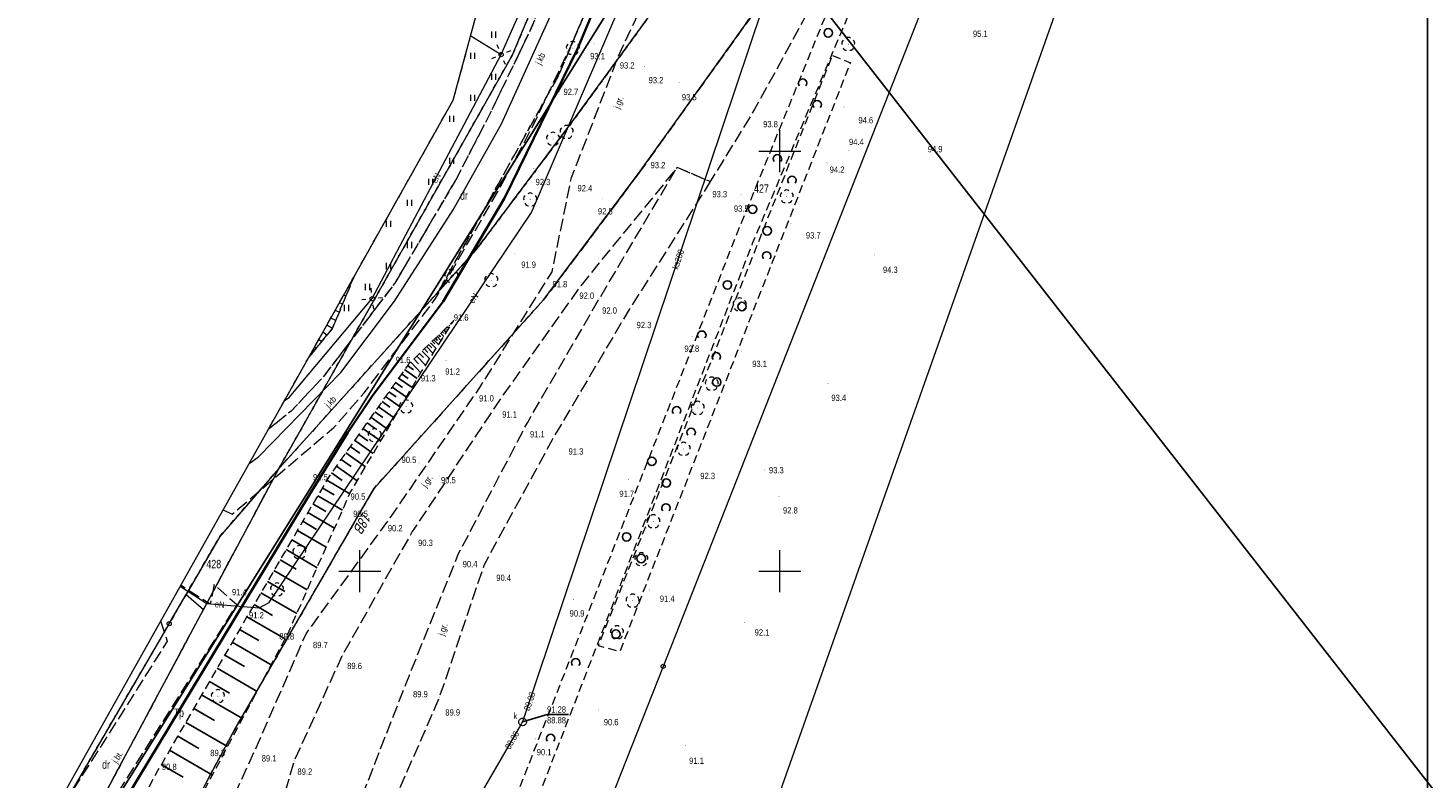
# Model space of a CAD drawing. Header units: metres. Extents: x 6539540 to 6543249, y 5894370 to 5895874.
# Tile 53 of 91: x 6542175 to 6542342, y 5894531 to 5894620. Entities that reach past the tile are written whole.
import ezdxf
from ezdxf.enums import TextEntityAlignment as Align

# ---------------------------------------------------------------- set-up
doc = ezdxf.new("R2010")
doc.units = ezdxf.units.M
for name, pattern in [('1.0_0.5', [1.5, 1, -0.5]), ('1.5_0.5', [2, 1.5, -0.5]), ('219-500', [0]), ('egkk-500', [2, 1.5, -0.5]), ('egug-500', [1, 0.5, -0.5])]:
    doc.linetypes.add(name, pattern=pattern)
for name, color, linetype in [('000 Inne (niezydentyfikowane)', 7, 'Continuous'), ('202-punkt graniczny', 7, 'Continuous'), ('203-punkt graniczny', 7, 'Continuous'), ('210-oznaczenie konturu użytku gruntowego', 7, 'Continuous'), ('211-numer działki ewidencyjnej', 7, 'Continuous'), ('217-kontur klasyfikacyjny', 7, 'Continuous'), ('218-kontur użytku gruntowego', 7, 'Continuous'), ('219-działka ewidencyjna', 7, 'Continuous'), ('238-Punkt adresowy', 7, 'Continuous'), ('drzewo liściaste', 7, 'Continuous'), ('jezdnia', 7, 'Continuous'), ('jezdnia-Atr17', 7, 'Continuous'), ('latarnia', 7, 'Continuous'), ('ogrodzenie trwałe', 7, 'Continuous'), ('pikieta naturalna', 7, 'Continuous'), ('pikieta naturalna-Atr2', 7, 'Continuous'), ('przewód elektroenergetyczny podziemny', 7, 'Continuous'), ('przewód elektroenergetyczny podziemny-Atr1', 7, 'Continuous'), ('przewód gazowy', 7, 'Continuous'), ('przewód kanalizacyjny', 7, 'Continuous'), ('przewód kanalizacyjny-Atr1', 7, 'Continuous'), ('Ramki i opis wydruku', 7, 'Continuous'), ('rzędna', 7, 'Continuous'), ('rzędna-Atr2', 7, 'Continuous'), ('rzędna-Atr3', 7, 'Continuous'), ('skarpa nieumocniona', 7, 'Continuous'), ('studnia kanalizacyjna', 7, 'Continuous'), ('studnia kanalizacyjna-Atr17', 7, 'Continuous'), ('trawnik', 7, 'Continuous'), ('Wstawianie ramki sekcyjnej z opisem', 7, 'Continuous'), ('zadrzewienie  zakrzewienie', 7, 'Continuous')]:
    doc.layers.add(name, color=color, linetype=linetype)
doc.layers.add('_dr opis', color=7, linetype='Continuous', lineweight=25)
doc.linetypes.add('902-500', pattern='A,3.75,0,[1,ksztalty.shx,S=0.5,R=0,X=0,Y=0],3.75', length=7.5)

# ---------------------------------------------------------------- blocks, each defined once
blk = doc.blocks.new('203')
at = {"linetype": 'Continuous', "lineweight": 0}
h = blk.add_hatch(color=0, dxfattribs=at)
edge = h.paths.add_edge_path()
edge.add_arc((0, 0), 0.045, 0, 360)
blk = doc.blocks.new('202')
at = {"color": 0, "linetype": 'Continuous', "lineweight": 0}
blk.add_circle((0, 0), 0.25, dxfattribs=at)
blk = doc.blocks.new('PW01')
at = {"linetype": 'Continuous', "lineweight": 13}
h = blk.add_hatch(color=0, dxfattribs=at)
edge = h.paths.add_edge_path()
edge.add_arc((0, 0), 0.045, 0, 360)
blk = doc.blocks.new('SM01')
at = {"color": 0, "linetype": 'Continuous', "lineweight": 13}
for p, q in [((-0.53, 0.531), (-0.883, 0.884)), ((0.531, 0.531), (0.884, 0.884)), ((-0.53, -0.53), (-0.883, -0.883)), ((0.531, -0.53), (0.884, -0.883))]:
    blk.add_line(p, q, dxfattribs=at)
blk.add_circle((0, 0), 0.25, dxfattribs=at)
blk = doc.blocks.new('OTZK1')
at = {"color": 0, "linetype": 'Continuous'}
blk.add_circle((0, 0), 0.5, dxfattribs=at)
blk = doc.blocks.new('OTZK2')
at = {"color": 0, "linetype": 'Continuous'}
blk.add_arc((0, 0), 0.5, 318.85, 221.162, dxfattribs=at)
blk = doc.blocks.new('OP021')
at = {"linetype": 'Continuous', "lineweight": 13}
h = blk.add_hatch(color=0, dxfattribs=at)
edge = h.paths.add_edge_path()
edge.add_arc((0, 0), 0.05, 0, 360)
at = {"color": 0, "linetype": 'Continuous', "lineweight": 13}
for centre, start, end in [((-0.38, 0.124), 121.308, 202.548), ((0, 0.4), 49.272, 130.728), ((0.38, 0.124), 337.452, 58.692), ((-0.235, -0.324), 193.221, 274.871), ((0.235, -0.324), 265.129, 346.779)]:
    blk.add_arc(centre, 0.4, start, end, dxfattribs=at)
blk = doc.blocks.new('TU04')
at = {"color": 0, "linetype": 'Continuous', "lineweight": 13}
for p, q in [((0, 0), (0, 0.75)), ((0.5, 0), (0.5, 0.75))]:
    blk.add_line(p, q, dxfattribs=at)
blk = doc.blocks.new('NOWA MAPA')
at = {"layer": '000 Inne (niezydentyfikowane)', "color": 7, "linetype": 'Continuous', "lineweight": 13}
for p, q in [((76.56, 123.66), (76.41, 123.72)), ((76.95, 124.6), (76.91, 124.62)), ((75.77, 121.76), (75.39, 121.92)), ((76.17, 122.71), (75.9, 122.82)), ((74.97, 119.83), (74.36, 120.08)), ((75.37, 120.8), (74.88, 121)), ((73.91, 118.05), (73.44, 118.44)), ((74.56, 118.86), (73.9, 119.25)), ((72.62, 116.49), (72.43, 116.64)), ((73.26, 117.27), (72.93, 117.54)), ((72, 115.73), (71.94, 115.78))]:
    blk.add_line(p, q, dxfattribs=at)
at = {"layer": '000 Inne (niezydentyfikowane)', "color": 7, "linetype": 'Continuous', "lineweight": 25, "flags": 128}
for points in [[(87.64, 118.48), (87.8, 118.31)], [(87.84, 118.68), (88.12, 118.39)], [(88.04, 118.87), (88.16, 118.75)], [(88.24, 119.06), (88.43, 118.88)], [(88.45, 119.26), (88.51, 119.19)], [(88.65, 119.45), (88.73, 119.36)], [(85.78, 116.7), (86.55, 115.9)], [(86.02, 116.93), (86.38, 116.56)], [(86.24, 117.14), (86.9, 116.46)], [(86.45, 117.34), (86.75, 117.02)], [(86.64, 117.52), (87.2, 116.94)], [(86.83, 117.7), (87.09, 117.43)], [(87.03, 117.9), (87.5, 117.41)], [(87.23, 118.09), (87.44, 117.87)], [(87.43, 118.29), (87.81, 117.9)], [(84.26, 115.23), (84.82, 114.65)], [(84.61, 115.57), (85.66, 114.49)], [(84.94, 115.89), (85.42, 115.39)], [(85.24, 116.18), (86.14, 115.25)], [(85.52, 116.45), (85.94, 116.02)], [(82.8, 113.46), (83.58, 112.91)], [(83.16, 113.96), (84.67, 112.89)], [(83.5, 114.44), (84.23, 113.92)], [(83.88, 114.87), (85.09, 113.6)], [(81.68, 111.88), (83.37, 110.68)], [(82.07, 112.42), (82.89, 111.84)], [(82.44, 112.95), (84.04, 111.82)], [(80.47, 110.16), (81.38, 109.51)], [(80.88, 110.75), (82.66, 109.49)], [(81.29, 111.32), (82.15, 110.71)], [(79.6, 108.93), (80.56, 108.25)], [(80.04, 109.55), (81.92, 108.22)], [(78.2, 106.96), (80.3, 105.47)], [(78.68, 107.63), (79.7, 106.91)], [(79.14, 108.29), (81.13, 106.88)], [(77.2, 105.55), (79.42, 103.97)], [(77.71, 106.26), (78.79, 105.5)], [(76.15, 104.06), (78.5, 102.39)], [(76.68, 104.81), (77.82, 104)], [(74.45, 101.66), (75.73, 100.76)], [(75.03, 102.48), (77.52, 100.72)], [(75.6, 103.28), (76.8, 102.43)], [(73.89, 100.8), (76.63, 99.19)], [(72.81, 98.95), (75.76, 97.22)], [(73.36, 99.89), (74.78, 99.05)], [(71.65, 96.96), (74.83, 95.1)], [(72.24, 97.97), (73.77, 97.08)], [(71.03, 95.92), (72.68, 94.95)], [(69.74, 93.7), (71.51, 92.67)], [(70.4, 94.83), (73.82, 92.83)], [(69.06, 92.54), (72.74, 90.38)], [(67.61, 90.07), (71.57, 87.75)], [(68.35, 91.32), (70.26, 90.21)], [(66.85, 88.76), (68.9, 87.56)], [(66.06, 87.41), (70.32, 84.92)], [(65.24, 86), (67.45, 84.71)], [(64.38, 84.55), (68.93, 81.92)], [(63.51, 83.05), (65.81, 81.72)], [(62.63, 81.52), (67.28, 78.83)], [(60.83, 78.42), (65.59, 75.66)], [(61.74, 79.98), (64.09, 78.62)], [(59.92, 76.83), (62.32, 75.44)], [(58.99, 75.24), (63.86, 72.42)], [(58.06, 73.62), (60.52, 72.19)], [(57.11, 71.98), (62.09, 69.1)], [(56.15, 70.33), (58.67, 68.87)], [(55.18, 68.66), (60.28, 65.71)], [(54.2, 66.97), (56.78, 65.47)]]:
    blk.add_lwpolyline(points, dxfattribs=at)
at = {"layer": '217-kontur klasyfikacyjny', "color": 3, "linetype": 'egkk-500', "lineweight": 18, "flags": 128}
for points in [[(113.14, 176.29), (101.43, 148.9)], [(103.07, 143.4), (117.84, 163.69)], [(126.96, 159.57), (111, 137.3)], [(101.43, 148.9), (87.24, 123.33)], [(91.7, 128.28), (103.07, 143.4)], [(111, 137.3), (99.7, 122.27)], [(87.24, 123.33), (91.7, 128.28)], [(99.7, 122.27), (79.49, 99.79)], [(79.49, 99.79), (62.86, 71.01)], [(62.86, 71.01), (59.6, 64.92)]]:
    blk.add_lwpolyline(points, dxfattribs=at)
at = {"layer": '218-kontur użytku gruntowego', "color": 3, "linetype": 'egug-500', "lineweight": 18, "flags": 128}
for points in [[(101.43, 148.9), (113.14, 176.29)], [(113.14, 176.29), (101.43, 148.9)], [(95.99, 151.42), (105.57, 174.11)], [(105.57, 174.11), (95.99, 151.42)], [(117.84, 163.69), (103.07, 143.4)], [(103.07, 143.4), (117.84, 163.69)], [(111, 137.3), (126.96, 159.57)], [(126.96, 159.57), (111, 137.3)], [(68.18, 102.18), (95.99, 151.42)], [(95.99, 151.42), (68.18, 102.18)], [(87.24, 123.33), (101.43, 148.9)], [(101.43, 148.9), (87.24, 123.33)], [(103.07, 143.4), (91.7, 128.28)], [(91.7, 128.28), (103.07, 143.4)], [(99.7, 122.27), (111, 137.3)], [(111, 137.3), (99.7, 122.27)], [(91.7, 128.28), (87.24, 123.33)], [(87.24, 123.33), (91.7, 128.28)], [(87.24, 123.33), (68.18, 102.18)], [(68.18, 102.18), (87.24, 123.33)], [(79.49, 99.79), (99.7, 122.27)], [(99.7, 122.27), (79.49, 99.79)], [(68.18, 102.18), (59.22, 85.42)], [(59.22, 85.42), (68.18, 102.18)], [(61.16, 94.11), (68.18, 102.18)], [(68.18, 102.18), (61.16, 94.11)], [(62.86, 71.01), (79.49, 99.79)], [(79.49, 99.79), (62.86, 71.01)], [(57.14, 87.19), (61.16, 94.11)], [(61.16, 94.11), (57.14, 87.19)], [(55.14, 83.73), (57.14, 87.19)], [(57.14, 87.19), (55.14, 83.73)], [(59.22, 85.42), (35.17, 40.42)], [(35.17, 40.42), (59.22, 85.42)], [(36.98, 52.54), (55.14, 83.73)], [(55.14, 83.73), (36.98, 52.54)], [(59.6, 64.92), (62.86, 71.01)], [(62.86, 71.01), (59.6, 64.92)]]:
    blk.add_lwpolyline(points, dxfattribs=at)
at = {"layer": '219-działka ewidencyjna', "color": 7, "linetype": '219-500', "lineweight": 18, "flags": 128}
for points in [[(95.99, 151.42), (105.57, 174.11)], [(103.07, 143.4), (117.84, 163.69)], [(147.09, 162.93), (113.93, 78.64)], [(111, 137.3), (126.96, 159.57)], [(95.99, 151.42), (68.18, 102.18)], [(91.7, 128.28), (103.07, 143.4)], [(99.7, 122.27), (111, 137.3)], [(68.18, 102.18), (91.7, 128.28)], [(79.49, 99.79), (99.7, 122.27)], [(68.18, 102.18), (59.22, 85.42)], [(68.18, 102.18), (61.16, 94.11)], [(62.86, 71.01), (79.49, 99.79)], [(61.16, 94.11), (57.14, 87.19)], [(55.14, 83.73), (57.14, 87.19)], [(57.14, 87.19), (59.22, 85.42)], [(35.17, 40.42), (59.22, 85.42)], [(55.14, 83.73), (36.98, 52.54)], [(113.93, 78.64), (105.14, 56.33)], [(50.25, 47.42), (62.86, 71.01)]]:
    blk.add_lwpolyline(points, dxfattribs=at)
at = {"layer": 'jezdnia', "color": 7, "linetype": '1.5_0.5', "lineweight": 18, "flags": 128}
for points in [[(138.15, 218.83), (140.7, 225.98), (146.7, 225.15), (147.27, 215.89), (150.94, 213.41), (149.3, 204.47), (143.32, 186.47), (138.17, 171.93), (131.92, 157.91), (124.82, 144.95), (119.53, 136.35), (115.59, 138.03), (104.09, 123.92), (94.29, 110.09), (84.07, 94.69), (75.74, 79.97), (70.01, 67.39), (64.95, 50.4), (61.2, 36.22), (57.37, 21.6), (57.35, 21.61)], [(54, 22.73), (55.99, 32.28), (58.3, 53.23), (65.47, 68.93), (71.44, 82.53), (81.43, 96.3), (92.11, 111.83), (100.71, 125.62), (103.02, 136.82), (108.68, 151.46), (113.99, 162.67), (120.59, 176.86), (126.08, 191.97), (132.37, 208.41), (138.15, 218.83)], [(111.12, 171.44), (114.85, 182.28), (118.24, 190.84), (127.5, 214.16), (122.63, 215.99), (120.55, 210.66), (112.75, 191.09), (109.39, 182.51), (105.84, 173.98), (105.65, 173.57), (102.62, 165.19), (98.08, 154.29), (93.41, 144.63), (89.25, 136.57), (81.98, 124.24), (73.42, 113.05), (69.65, 109.02), (66.92, 106.84)], [(61.56, 97.29), (62.63, 96.75), (67.27, 100.72), (74.75, 107.09), (78.33, 111.19), (86.84, 122.41), (94.21, 135.08), (98.33, 142.77), (102.94, 152.46), (111.12, 171.44)], [(32.74, 45.98), (36.41, 43.66), (63.19, 85.96), (60.47, 88.38), (60.02, 86.03), (56.5, 88.29)], [(54.12, 84.05), (54.91, 81.64), (46.46, 68.28), (44.95, 65.92), (37.51, 54.46), (37.49, 54.45)]]:
    blk.add_lwpolyline(points, dxfattribs=at)
blk.add_lwpolyline([(61.2, 36.22), (70.48, 48.51), (78.39, 63.91), (83.33, 76.62), (89.55, 91.99), (97.77, 107.65), (106.31, 122.37), (115.59, 138.03), (119.53, 136.35), (109.66, 120.73), (100.71, 105.6), (92.61, 90.71), (87.29, 74.98), (81.92, 62.62), (74.5, 47.13), (61.98, 30.76), (57.37, 21.6)], close=True, dxfattribs=at)
at = {"layer": 'ogrodzenie trwałe', "color": 7, "linetype": '902-500', "lineweight": 35, "flags": 128}
blk.add_lwpolyline([(38.66, 44.15), (71.8, 99.01), (76.39, 106.48), (79.31, 110.82), (87.73, 122.07), (95.05, 134.38), (103.74, 152.16), (110.15, 167.59), (111.53, 171.37), (119.52, 191.33)], dxfattribs=at)
at = {"layer": 'przewód elektroenergetyczny podziemny', "color": 1, "linetype": 'Continuous', "lineweight": 18, "flags": 128}
for points in [[(56.45, 88.19), (59.62, 86.14), (65.83, 85.61), (67.03, 86.23), (98.24, 132.68), (112.6, 166.1), (119.53, 182.56), (137.03, 229.16), (139.32, 230.92), (184.57, 224.28)], [(94.65, 151.46), (104.86, 174.53), (105.5, 174.8)], [(91.02, 153.7), (94.65, 151.46)], [(79.3, 122.41), (94.65, 151.46)], [(68.86, 110.28), (69.41, 110.65), (79.3, 122.41)]]:
    blk.add_lwpolyline(points, dxfattribs=at)
at = {"layer": 'przewód gazowy', "color": 40, "linetype": 'Continuous', "lineweight": 18, "flags": 128}
blk.add_lwpolyline([(64.62, 102.74), (65.8, 103.64), (75.58, 113.63), (81.94, 122.1), (88.93, 132.99), (94.69, 143.2), (101.29, 157.74), (114.75, 191.72), (126.73, 222.81), (119.15, 229.36), (118.8, 230.79)], dxfattribs=at)
at = {"layer": 'przewód kanalizacyjny', "color": 34, "linetype": 'Continuous', "lineweight": 18, "flags": 128}
blk.add_lwpolyline([(66.19, 18.63), (66.82, 19.67), (67.05, 20.05), (67.27, 20.43), (96.98, 71.65), (97.2, 72.03), (97.34, 72.45), (132.11, 175.86), (132.26, 176.28), (132.65, 176.51), (177.44, 204.1)], dxfattribs=at)
at = {"layer": 'Ramki i opis wydruku', "color": 7, "linetype": 'Continuous', "lineweight": 13, "flags": 128}
for points in [[(0, 0.05), (204.9, 0.05), (204.9, 291.95), (0, 291.95)], [(-0.05, 0), (204.95, 0), (204.95, 264), (-0.05, 264)], [(187.14, 260.86), (190.14, 240.04), (107.02, 4.87), (25.14, 32.46), (88.95, 146.05), (120.6, 262.93)]]:
    blk.add_lwpolyline(points, close=True, dxfattribs=at)
at = {"layer": 'rzędna-Atr2', "color": 7, "flags": 128}
blk.add_lwpolyline([(97.2, 72.03), (100.11, 72.9), (102.65, 72.9)], dxfattribs=at)
at = {"layer": 'skarpa nieumocniona', "color": 7, "linetype": '1.0_0.5', "lineweight": 18, "flags": 128}
for points in [[(74.55, 118.83), (71.74, 115.42), (77.1, 124.96)], [(74.55, 118.83), (71.74, 115.42), (77.1, 124.96)], [(39.99, 41.25), (45.82, 36.86), (58.7, 62.75), (69.28, 82.57), (76.69, 99.32), (84.93, 113.34), (89.01, 119.8), (83.63, 114.63), (74.13, 101.21), (64.39, 84.56), (53.76, 66.2)], [(39.99, 41.25), (45.82, 36.86), (58.7, 62.75), (69.28, 82.57), (76.69, 99.32), (84.93, 113.34), (89.01, 119.8), (83.63, 114.63), (74.13, 101.21), (64.39, 84.56), (53.76, 66.2)]]:
    blk.add_lwpolyline(points, close=True, dxfattribs=at)
at = {"layer": 'studnia kanalizacyjna', "color": 34, "linetype": 'Continuous', "lineweight": 18, "flags": 128}
blk.add_lwpolyline([(96.81, 71.8), (96.77, 71.89), (96.75, 71.98), (96.75, 72.08), (96.77, 72.17), (96.81, 72.25), (96.87, 72.33), (96.94, 72.39), (97.02, 72.44), (97.11, 72.47), (97.2, 72.48), (97.29, 72.47), (97.38, 72.44), (97.46, 72.39), (97.53, 72.33), (97.59, 72.26), (97.63, 72.17), (97.65, 72.08), (97.65, 71.98), (97.63, 71.89), (97.59, 71.81), (97.53, 71.73), (97.46, 71.67), (97.38, 71.62), (97.29, 71.59), (97.2, 71.58), (97.11, 71.59), (97.02, 71.62), (96.94, 71.67), (96.87, 71.73)], close=True, dxfattribs=at)
at = {"layer": 'trawnik', "color": 7, "linetype": '1.0_0.5', "lineweight": 18, "flags": 128}
blk.add_lwpolyline([(99.42, 176.43), (105.84, 173.98), (105.65, 173.57), (102.62, 165.19), (98.08, 154.29), (93.41, 144.63), (89.25, 136.57), (81.98, 124.24), (73.42, 113.05), (69.65, 109.02), (66.92, 106.84), (71.74, 115.42), (74.55, 118.83), (77.1, 124.96), (88.95, 146.05), (97.39, 177.22)], close=True, dxfattribs=at)
at = {"layer": 'Wstawianie ramki sekcyjnej z opisem', "color": 7, "linetype": 'Continuous', "lineweight": 13, "flags": 128}
for points in [[(127.83, 137.46), (127.83, 142.46)], [(125.33, 139.96), (130.33, 139.96)], [(77.83, 87.46), (77.83, 92.46)], [(127.83, 87.46), (127.83, 92.46)], [(75.33, 89.96), (80.33, 89.96)], [(125.33, 89.96), (130.33, 89.96)]]:
    blk.add_lwpolyline(points, dxfattribs=at)
at = {"layer": 'zadrzewienie  zakrzewienie', "color": 7, "linetype": '1.0_0.5', "lineweight": 18, "flags": 128}
for points in [[(161.12, 221.8), (136.74, 158.01), (124.54, 128.96), (80.05, 13.96), (77.49, 14.82), (122.57, 129.76), (134.12, 158.17), (158.49, 222.34)], [(134.08, 151.37), (136.21, 150.5), (108.76, 80.39), (106.22, 81.1)]]:
    blk.add_lwpolyline(points, close=True, dxfattribs=at)
at = {"layer": '202-punkt graniczny', "color": 7, "linetype": 'Continuous', "lineweight": 18}
for p in [(55.14, 83.73), (113.93, 78.64)]:
    blk.add_blockref('202', p, dxfattribs=at)
at = {"layer": '203-punkt graniczny', "color": 7, "linetype": 'Continuous', "lineweight": 18}
for p in [(95.99, 151.42), (103.07, 143.4), (111, 137.3), (91.7, 128.28), (99.7, 122.27), (68.18, 102.18), (79.49, 99.79), (61.16, 94.11), (57.14, 87.19), (59.22, 85.42), (62.86, 71.01)]:
    blk.add_blockref('203', p, dxfattribs=at)
at = {"layer": 'drzewo liściaste', "color": 94, "linetype": 'Continuous', "lineweight": 18}
for p in [(135.96, 152.7), (103.18, 152.23), (100.82, 141.43), (102.44, 142.24), (98.1, 134.19), (128.64, 134.56), (88.73, 125.11), (93.48, 124.59), (123.03, 121.71), (119.71, 112.28), (83.34, 109.57), (118.04, 109.39), (79.59, 106.14), (116.38, 104.52), (112.77, 95.89), (70.63, 92.23), (111.33, 91.38), (67.97, 87.79), (110.29, 86.45), (108.43, 82.68), (60.93, 75.09)]:
    blk.add_blockref('OP021', p, dxfattribs=at)
at = {"layer": 'latarnia', "color": 7, "linetype": 'Continuous', "lineweight": 18}
for p, rotation in [((94.65, 151.46), 247.772), ((79.3, 122.41), 231.4679999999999)]:
    blk.add_blockref('SM01', p, dxfattribs=dict(at, rotation=rotation))
at = {"layer": 'pikieta naturalna', "color": 7, "linetype": 'Continuous', "lineweight": 13}
for p in [(105.69, 152.82), (108.68, 151.46), (111.74, 150.02), (101.58, 147.03), (115.81, 148.16), (124.82, 144.95), (135.45, 145.22), (144.26, 142.28), (136.05, 140.04), (133.43, 138.57), (98.54, 137.9), (103.02, 136.82), (115.59, 138.03), (119.53, 136.35), (106.69, 134.37), (123.2, 134.81), (129.14, 131.32), (96.28, 127.72), (139.08, 127.61), (100.71, 125.62), (104.09, 123.92), (106.31, 122.37), (109.66, 120.73), (89.01, 119.8), (117.36, 117.88), (88.08, 115.07), (123.29, 116.17), (83.63, 114.63), (84.93, 113.34), (92.11, 111.83), (133.56, 112.28), (94.29, 110.09), (97.77, 107.65), (100.71, 105.6), (84.88, 102.86), (117.61, 102.51), (126.02, 102), (74.13, 101.21), (87.35, 101.3), (109.78, 100.87), (76.69, 99.32), (76.95, 98.44), (127.71, 98.84), (81.43, 96.3), (84.07, 94.69), (89.55, 91.99), (92.61, 90.71), (103.27, 86.61), (112.32, 87.73), (63.19, 85.96), (64.39, 84.56), (69.85, 83.52), (123.63, 83.9), (71.44, 82.53), (75.74, 79.97), (83.33, 76.62), (87.29, 74.98), (106.2, 73.44), (98.69, 70.02), (62.44, 69.43), (65.47, 68.93), (116.57, 69.2), (70.01, 67.39), (53.76, 66.2)]:
    blk.add_blockref('PW01', p, dxfattribs=at)
at = {"layer": 'rzędna', "color": 34, "linetype": 'Continuous', "lineweight": 18}
for p, rotation in [((96.98, 71.65), 60.74699999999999), ((97.34, 72.45), 72.209)]:
    blk.add_blockref('PW01', p, dxfattribs=dict(at, rotation=rotation))
blk.add_blockref('PW01', (97.2, 72.03), dxfattribs=at)
at = {"layer": 'trawnik', "color": 7, "linetype": 'Continuous', "lineweight": 18}
for p in [(93.52, 153.44), (91.02, 150.94), (93.52, 148.44), (91.02, 145.94), (88.52, 143.44), (88.52, 138.44), (86.02, 135.94), (83.52, 133.44), (81.02, 130.94), (83.52, 128.44), (81.02, 125.94), (78.52, 123.44), (76.02, 120.94)]:
    blk.add_blockref('TU04', p, dxfattribs=at)
at = {"layer": 'zadrzewienie  zakrzewienie', "color": 7, "linetype": 'Continuous', "lineweight": 18}
for name, p in [('OTZK1', (133.58, 154.05)), ('OTZK2', (130.53, 148.06)), ('OTZK2', (132.26, 145.49)), ('OTZK2', (127.53, 139.06)), ('OTZK2', (129.26, 136.49)), ('OTZK1', (124.58, 133.05)), ('OTZK1', (126.31, 130.48)), ('OTZK2', (126.26, 127.49)), ('OTZK1', (121.58, 124.05)), ('OTZK1', (123.31, 121.48)), ('OTZK2', (118.53, 118.06)), ('OTZK2', (120.26, 115.49)), ('OTZK1', (120.31, 112.48)), ('OTZK2', (115.53, 109.06)), ('OTZK2', (117.26, 106.49)), ('OTZK1', (112.58, 103.05)), ('OTZK1', (114.31, 100.48)), ('OTZK2', (114.26, 97.49)), ('OTZK1', (109.58, 94.05)), ('OTZK1', (111.31, 91.48)), ('OTZK1', (108.31, 82.48)), ('OTZK2', (103.53, 79.06)), ('OTZK2', (100.53, 70.06))]:
    blk.add_blockref(name, p, dxfattribs=at)
at = {"layer": '210-oznaczenie konturu użytku gruntowego', "color": 3, "linetype": 'Continuous', "lineweight": 18, "width": 0.79}
for s, p in [('dr', (89.75, 134.18)), ('Tp', (55.66, 72.62)), ('dr', (47.15, 66.45))]:
    blk.add_text(s, height=1, dxfattribs=at).set_placement(p)
at = {"layer": '211-numer działki ewidencyjnej', "color": 7, "linetype": 'Continuous', "lineweight": 18, "width": 0.79}
for s, p in [('427', (124.75, 135.01)), ('428', (59.56, 90.32))]:
    blk.add_text(s, height=1, dxfattribs=at).set_placement(p)
at = {"layer": '238-Punkt adresowy', "color": 7, "linetype": 'Continuous', "lineweight": 25, "oblique": 15, "width": 0.79}
blk.add_text('18B', height=1.25, rotation=239.978, dxfattribs=at).set_placement((77.65, 96.11), align=Align.CENTER)
at = {"layer": 'jezdnia-Atr17', "color": 7, "width": 0.9}
for s, rotation, p in [('j.kb', 64.199, (99.34, 150.18)), ('j.kb', 64.199, (99.34, 150.18)), ('j.gr.', 68.863, (108.71, 144.95)), ('j.gr.', 68.863, (108.71, 144.95)), ('j.kb', 46.909, (74.14, 109.36)), ('j.kb', 46.909, (74.14, 109.36)), ('j.gr.', 55.484, (85.71, 99.88)), ('j.gr.', 55.484, (85.71, 99.88)), ('j.gr.', 71.314, (87.82, 82.23))]:
    blk.add_text(s, height=0.75, rotation=rotation, dxfattribs=at).set_placement(p)
blk.add_text('j.bt.', height=0.75, rotation=57.662, dxfattribs=at).set_placement((48.59, 67.24), align=Align.MIDDLE_LEFT)
blk.add_text('j.bt.', height=0.75, rotation=57.662, dxfattribs=at).set_placement((48.59, 67.24), align=Align.MIDDLE_LEFT)
at = {"layer": 'pikieta naturalna-Atr2', "color": 7, "width": 0.9}
for s, p in [('95.1', (150.8, 153.57)), ('93.1', (105.24, 150.89)), ('93.2', (108.77, 149.8)), ('93.2', (112.2, 148.05)), ('92.7', (102.07, 146.66)), ('93.5', (116.16, 146.01)), ('93.8', (125.83, 142.81)), ('94.6', (137.17, 143.27)), ('94.4', (136.05, 140.69)), ('94.9', (145.42, 139.83)), ('93.2', (112.43, 137.93)), ('92.3', (98.75, 135.92)), ('94.2', (133.75, 137.39)), ('92.4', (103.74, 135.18)), ('93.3', (119.79, 134.47)), ('93.5', (122.35, 132.75)), ('92.5', (106.16, 132.43)), ('93.7', (130.92, 129.57)), ('91.9', (97.03, 126.08)), ('94.3', (140.09, 125.48)), ('91.8', (100.76, 123.77)), ('92.0', (103.96, 122.39)), ('91.6', (89.01, 119.8)), ('92.0', (106.67, 120.62)), ('92.3', (110.77, 118.9)), ('92.8', (116.46, 116.08)), ('93.1', (124.53, 114.27)), ('91.2', (87.99, 113.36)), ('91.0', (92.02, 110.17)), ('93.4', (133.95, 110.23)), ('91.1', (94.78, 108.25)), ('91.1', (98.08, 105.89)), ('91.3', (102.68, 103.85)), ('92.3', (118.35, 100.93)), ('93.3', (126.52, 101.62)), ('91.7', (108.72, 98.81)), ('90.5', (77.03, 96.43)), ('92.8', (128.19, 96.84)), ('90.2', (81.16, 94.71)), ('90.3', (84.76, 92.97)), ('90.4', (90.07, 90.44)), ('90.4', (94.07, 88.81)), ('91.4', (62.61, 87.11)), ('91.4', (113.53, 86.32)), ('90.9', (102.8, 84.57)), ('89.8', (68.25, 81.84)), ('92.1', (124.82, 82.31)), ('89.7', (72.25, 80.81)), ('89.6', (76.32, 78.32)), ('89.9', (84.16, 74.96)), ('89.9', (88, 72.79)), ('90.6', (106.86, 71.63)), ('89.3', (60.03, 67.96)), ('90.1', (98.88, 68.06)), ('89.1', (66.15, 67.32)), ('91.1', (117.02, 67.04)), ('89.2', (70.4, 65.74))]:
    blk.add_text(s, height=0.75, dxfattribs=at).set_placement(p)
for s, p in [('91.6', (82.09, 115.49)), ('91.3', (85.09, 113.31)), ('90.5', (82.8, 103.6)), ('91.5', (72.26, 101.53)), ('90.5', (87.49, 101.19)), ('90.5', (76.73, 99.23)), ('91.2', (64.64, 85.1)), ('90.8', (54.27, 67.07))]:
    blk.add_text(s, height=0.75, dxfattribs=at).set_placement(p, align=Align.TOP_LEFT)
at = {"layer": 'przewód elektroenergetyczny podziemny-Atr1', "color": 1, "width": 0.9}
for rotation, p in [(62.148, (86.62, 136.26)), (56.103, (91.05, 121.97)), (-4.878, (60.57, 86.06))]:
    blk.add_text('eN', height=0.75, rotation=rotation, dxfattribs=at).set_placement(p, align=Align.MIDDLE_LEFT)
at = {"layer": 'przewód kanalizacyjny-Atr1', "color": 34, "width": 0.9}
blk.add_text('ks200', height=0.75, rotation=71.416, dxfattribs=at).set_placement((115.33, 125.95), align=Align.MIDDLE_LEFT)
at = {"layer": 'rzędna-Atr2', "color": 34, "width": 0.9}
for s, rotation, p in [('89.08', 71.264, (97.67, 73.41)), ('88.88', 59.882, (95.38, 68.88))]:
    blk.add_text(s, height=0.75, rotation=rotation, dxfattribs=at).set_placement(p, align=Align.MIDDLE_LEFT)
blk.add_text('91.28', height=0.75, dxfattribs=at).set_placement((100.11, 72.91), align=Align.BOTTOM_LEFT)
at = {"layer": 'rzędna-Atr3', "color": 34, "width": 0.9}
blk.add_text('88.88', height=0.75, dxfattribs=at).set_placement((100.11, 71.63), align=Align.BOTTOM_LEFT)
at = {"layer": 'studnia kanalizacyjna-Atr17', "color": 34, "width": 0.9}
blk.add_text('k', height=0.75, dxfattribs=at).set_placement((96.12, 72.37))

msp = doc.modelspace()

# ---------------------------------------------------------------- linework, layer by layer
at = {"layer": '_dr opis', "color": 1, "flags": 128}
for points in [[(6542098.955, 5894841.86), (6542467.236, 5894370.123)], [(6542091.553, 5894377.523), (6542371.002, 5894825.21)]]:
    msp.add_lwpolyline(points, dxfattribs=at)

# ---------------------------------------------------------------- block references
at = {"linetype": 'Continuous'}
msp.add_blockref('NOWA MAPA', (6542137.032, 5894465.735), dxfattribs=at)

doc.saveas('drawing.dxf')
